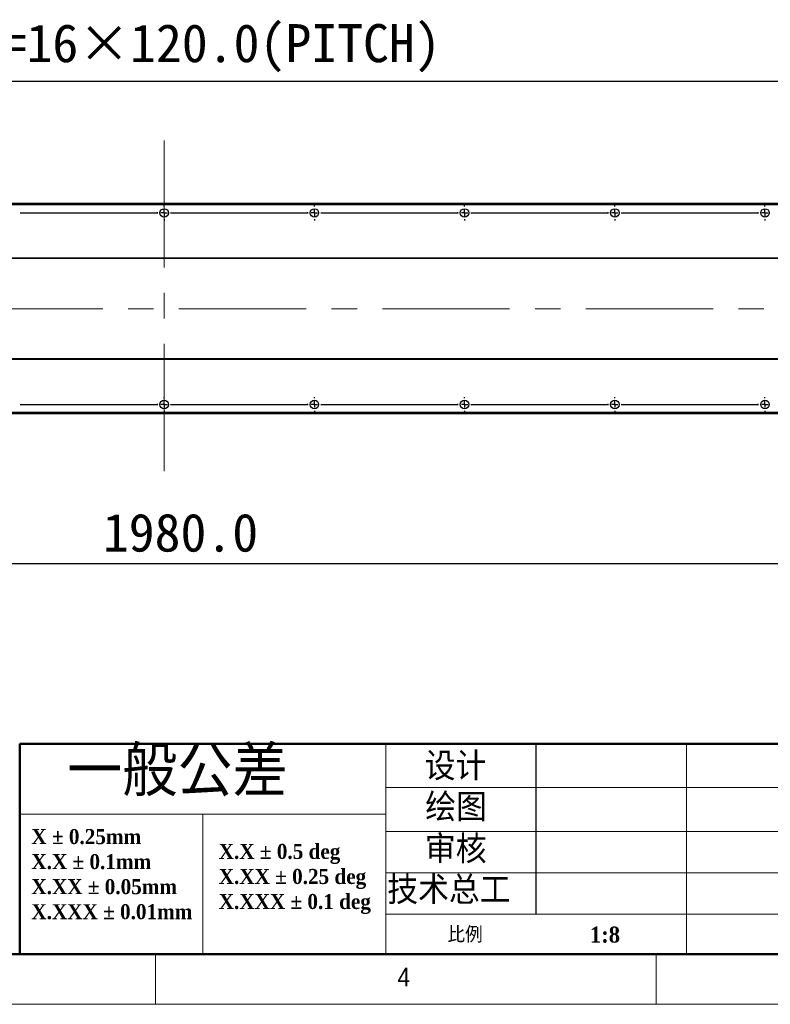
# Model space of a CAD drawing. Header units: millimetres. Extents: x 40 to 3320, y 40 to 2336.
# Tile 6 of 14: x 1172 to 1771, y 40 to 827. Entities that reach past the tile are written whole.
import ezdxf

# ---------------------------------------------------------------- set-up
doc = ezdxf.new("R2010")
doc.units = ezdxf.units.MM
doc.header["$LTSCALE"] = 8
doc.header["$PDSIZE"] = -1
doc.linetypes.add('CENTERX2', pattern=[20.32, 12.7, -2.54, 2.54, -2.54])
doc.layers.add('DIMNS', color=7, linetype='Continuous')
doc.styles.add('SLDTEXTSTYLE0', font='Gothic.ttf', dxfattribs={"width": 0.913})
doc.styles.add('SLDTEXTSTYLE1', font='timesbd.ttf', dxfattribs={"width": 0.933})
doc.styles.add('SLDTEXTSTYLE3', font='txt', dxfattribs={"bigfont": 'bigfont'})
doc.styles.add('SLDTEXTSTYLE7', font='txt')
doc.dimstyles.new('SLDDIMSTYLE3', dxfattribs={"dimtxt": 30.4, "dimasz": 16, "dimexe": 0, "dimexo": 0.0625, "dimgap": 7.6, "dimtad": 2, "dimdec": 1, "dimrnd": 1e-09, "dimzin": 4, "dimdsep": 46, "dimtxsty": 'SLDTEXTSTYLE7', "dimsah": 1, "dimcen": 0.09, "dimadec": 0, "dimazin": 1, "dimtfac": 1, "dimtdec": 1, "dimtofl": 0, "dimtmove": 0, "dimatfit": 3, "dimfxl": 0, "dimfrac": 2, "dimtolj": 1, "dimtzin": 12, "dimarcsym": 0})

# ---------------------------------------------------------------- blocks, each defined once
blk = doc.blocks.new('SW_NOTE_0')
at = {"color": 0, "linetype": 'Continuous', "lineweight": 0, "char_height": 12, "attachment_point": 1, "style": 'SLDTEXTSTYLE1'}
for s, insert in [('X.X ± 0.5 deg', (0, 15.82)), ('X.XX ± 0.25 deg', (0, -4.18)), ('X.XXX ± 0.1 deg', (0, -24.18))]:
    blk.add_mtext(s, dxfattribs=dict(at, insert=insert))
blk = doc.blocks.new('SW_NOTE_1')
at = {"color": 0, "linetype": 'Continuous', "lineweight": 0, "char_height": 12, "attachment_point": 1, "style": 'SLDTEXTSTYLE1'}
for s, insert in [('X ± 0.25mm ', (0, 15.82)), ('X.X ± 0.1mm', (0, -4.18))]:
    blk.add_mtext(s, dxfattribs=dict(at, insert=insert))
blk = doc.blocks.new('SW_NOTE_2')
at = {"color": 0, "linetype": 'Continuous', "lineweight": 0, "char_height": 12, "attachment_point": 1, "style": 'SLDTEXTSTYLE1'}
for s, insert in [('X.XX ± 0.05mm', (0, 15.82)), ('X.XXX ± 0.01mm', (0, -4.18))]:
    blk.add_mtext(s, dxfattribs=dict(at, insert=insert))
blk = doc.blocks.new('_D_24')
at = {"layer": 'DIMNS'}
for p, q in [((2276.94, 585.5), (2276.94, 384.16)), ((296.94, 578.96), (296.94, 384.16)), ((296.94, 392.16), (2276.94, 392.16))]:
    blk.add_line(p, q, dxfattribs=at)
for points in [[(296.94, 392.16), (312.94, 389.76), (312.94, 394.56)], [(2276.94, 392.16), (2260.94, 394.56), (2260.94, 389.76)]]:
    blk.add_solid(points, dxfattribs=at)
at = {"layer": 'DIMNS', "insert": (1237.94, 432.05), "char_height": 30.4, "attachment_point": 1, "style": 'SLDTEXTSTYLE7'}
blk.add_mtext('1980.0', dxfattribs=at)
blk = doc.blocks.new('_D_26')
at = {"layer": 'Defpoints', "color": 0}
for p in [(2246.94, 777.46), (326.94, 678.1), (2246.94, 678.1)]:
    blk.add_point(p, dxfattribs=at)
at = {"layer": 'DIMNS', "color": 0, "lineweight": -2}
for p, q in [((326.94, 678.17), (326.94, 777.46)), ((342.94, 777.46), (2230.94, 777.46)), ((2246.94, 678.17), (2246.94, 777.46))]:
    blk.add_line(p, q, dxfattribs=at)
at = {"layer": 'DIMNS', "color": 0}
for points in [[(342.94, 780.13), (342.94, 774.8), (326.94, 777.46)], [(2230.94, 780.13), (2230.94, 774.8), (2246.94, 777.46)]]:
    blk.add_solid(points, dxfattribs=at)
at = {"layer": 'DIMNS', "color": 0, "insert": (1270.03, 823.02), "char_height": 30.4, "attachment_point": 2, "style": 'SLDTEXTSTYLE7'}
blk.add_mtext('\\A1;1920.0=16×120.0(PITCH)', dxfattribs=at)
blk = doc.blocks.new('SW_CENTERMARKSYMBOL_2')
at = {"layer": 'DIMNS', "color": 0}
for p, q in [((-114.92, 0), (-5.08, 0)), ((-5.08, 0), (-5.94, 0)), ((0, 0), (-2.54, 0)), ((0, 0), (-2.54, 0)), ((0, 0), (-2.54, 0)), ((0, 0), (-2.54, 0)), ((0, 0), (-2.54, 0)), ((0, 0), (-2.54, 0)), ((0, 0), (-2.54, 0)), ((0, 0), (-2.54, 0)), ((0, 0), (-2.54, 0)), ((0, 5.08), (0, 5.94)), ((0, 0), (0, 2.54)), ((0, 0), (0, 2.54)), ((0, 0), (0, 2.54)), ((0, 0), (0, 2.54)), ((0, 0), (0, 2.54)), ((0, 0), (0, 2.54)), ((0, 0), (0, 2.54)), ((0, 0), (0, 2.54)), ((0, 0), (0, 2.54)), ((0, 0), (0, -2.54)), ((0, 0), (2.54, 0)), ((0, 0), (0, -2.54)), ((0, 0), (2.54, 0)), ((0, 0), (0, -2.54)), ((0, 0), (2.54, 0)), ((0, 0), (0, -2.54)), ((0, 0), (2.54, 0)), ((0, 0), (0, -2.54)), ((0, 0), (2.54, 0)), ((0, 0), (0, -2.54)), ((0, 0), (2.54, 0)), ((0, 0), (0, -2.54)), ((0, 0), (2.54, 0)), ((0, 0), (0, -2.54)), ((0, 0), (2.54, 0)), ((0, 0), (0, -2.54)), ((0, 0), (2.54, 0)), ((5.08, 0), (5.94, 0)), ((5.08, 0), (114.92, 0)), ((114.92, 0), (114.06, 0)), ((120, 0), (117.46, 0)), ((120, 0), (117.46, 0)), ((120, 0), (117.46, 0)), ((120, 0), (117.46, 0)), ((120, 0), (117.46, 0)), ((120, 0), (117.46, 0)), ((120, 0), (117.46, 0)), ((120, 0), (117.46, 0)), ((120, 5.08), (120, 5.94)), ((120, 0), (120, 2.54)), ((120, 0), (120, 2.54)), ((120, 0), (120, 2.54)), ((120, 0), (120, 2.54)), ((120, 0), (120, 2.54)), ((120, 0), (120, 2.54)), ((120, 0), (120, 2.54)), ((120, 0), (120, 2.54)), ((120, 0), (120, -2.54)), ((120, 0), (122.54, 0)), ((120, 0), (120, -2.54)), ((120, 0), (122.54, 0)), ((120, 0), (120, -2.54)), ((120, 0), (122.54, 0)), ((120, 0), (120, -2.54)), ((120, 0), (122.54, 0)), ((120, 0), (120, -2.54)), ((120, 0), (122.54, 0)), ((120, 0), (120, -2.54)), ((120, 0), (122.54, 0)), ((120, 0), (120, -2.54)), ((120, 0), (122.54, 0)), ((120, 0), (120, -2.54)), ((120, 0), (122.54, 0)), ((125.08, 0), (125.94, 0)), ((125.08, 0), (234.92, 0)), ((234.92, 0), (234.06, 0)), ((240, 0), (237.46, 0)), ((240, 0), (237.46, 0)), ((240, 0), (237.46, 0)), ((240, 0), (237.46, 0)), ((240, 0), (237.46, 0)), ((240, 0), (237.46, 0)), ((240, 0), (237.46, 0)), ((240, 5.08), (240, 5.94)), ((240, 0), (240, 2.54)), ((240, 0), (240, 2.54)), ((240, 0), (240, 2.54)), ((240, 0), (240, 2.54)), ((240, 0), (240, 2.54)), ((240, 0), (240, 2.54)), ((240, 0), (240, 2.54)), ((240, 0), (240, -2.54)), ((240, 0), (242.54, 0)), ((240, 0), (240, -2.54)), ((240, 0), (242.54, 0)), ((240, 0), (240, -2.54)), ((240, 0), (242.54, 0)), ((240, 0), (240, -2.54)), ((240, 0), (242.54, 0)), ((240, 0), (240, -2.54)), ((240, 0), (242.54, 0)), ((240, 0), (240, -2.54)), ((240, 0), (242.54, 0)), ((240, 0), (240, -2.54)), ((240, 0), (242.54, 0)), ((245.08, 0), (245.94, 0)), ((245.08, 0), (354.92, 0)), ((354.92, 0), (354.06, 0)), ((360, 0), (357.46, 0)), ((360, 0), (357.46, 0)), ((360, 0), (357.46, 0)), ((360, 0), (357.46, 0)), ((360, 0), (357.46, 0)), ((360, 0), (357.46, 0)), ((360, 5.08), (360, 5.94)), ((360, 0), (360, 2.54)), ((360, 0), (360, 2.54)), ((360, 0), (360, 2.54)), ((360, 0), (360, 2.54)), ((360, 0), (360, 2.54)), ((360, 0), (360, 2.54)), ((360, 0), (360, -2.54)), ((360, 0), (362.54, 0)), ((360, 0), (360, -2.54)), ((360, 0), (362.54, 0)), ((360, 0), (360, -2.54)), ((360, 0), (362.54, 0)), ((360, 0), (360, -2.54)), ((360, 0), (362.54, 0)), ((360, 0), (360, -2.54)), ((360, 0), (362.54, 0)), ((360, 0), (360, -2.54)), ((360, 0), (362.54, 0)), ((365.08, 0), (365.94, 0)), ((365.08, 0), (474.92, 0)), ((474.92, 0), (474.06, 0)), ((480, 0), (477.46, 0)), ((480, 0), (477.46, 0)), ((480, 0), (477.46, 0)), ((480, 0), (477.46, 0)), ((480, 0), (477.46, 0)), ((480, 5.08), (480, 5.94)), ((480, 0), (480, 2.54)), ((480, 0), (480, 2.54)), ((480, 0), (480, 2.54)), ((480, 0), (480, 2.54)), ((480, 0), (480, 2.54)), ((480, 0), (480, -2.54)), ((480, 0), (482.54, 0)), ((480, 0), (480, -2.54)), ((480, 0), (482.54, 0)), ((480, 0), (480, -2.54)), ((480, 0), (482.54, 0)), ((480, 0), (480, -2.54)), ((480, 0), (482.54, 0)), ((480, 0), (480, -2.54)), ((480, 0), (482.54, 0)), ((-114.92, 0), (-114.06, 0)), ((0, -5.08), (0, -5.94)), ((120, -5.08), (120, -5.94)), ((240, -5.08), (240, -5.94)), ((360, -5.08), (360, -5.94)), ((480, -5.08), (480, -5.94))]:
    blk.add_line(p, q, dxfattribs=at)
blk = doc.blocks.new('SW_CENTERMARKSYMBOL_3')
at = {"layer": 'DIMNS', "color": 0}
for p, q in [((-114.92, 0), (-5.08, 0)), ((-5.08, 0), (-5.94, 0)), ((0, 0), (-2.54, 0)), ((0, 0), (-2.54, 0)), ((0, 0), (-2.54, 0)), ((0, 0), (-2.54, 0)), ((0, 0), (-2.54, 0)), ((0, 0), (-2.54, 0)), ((0, 0), (-2.54, 0)), ((0, 0), (-2.54, 0)), ((0, 0), (-2.54, 0)), ((0, 5.08), (0, 5.94)), ((0, 0), (0, 2.54)), ((0, 0), (0, 2.54)), ((0, 0), (0, 2.54)), ((0, 0), (0, 2.54)), ((0, 0), (0, 2.54)), ((0, 0), (0, 2.54)), ((0, 0), (0, 2.54)), ((0, 0), (0, 2.54)), ((0, 0), (0, 2.54)), ((0, 0), (0, -2.54)), ((0, 0), (2.54, 0)), ((0, 0), (0, -2.54)), ((0, 0), (2.54, 0)), ((0, 0), (0, -2.54)), ((0, 0), (2.54, 0)), ((0, 0), (0, -2.54)), ((0, 0), (2.54, 0)), ((0, 0), (0, -2.54)), ((0, 0), (2.54, 0)), ((0, 0), (0, -2.54)), ((0, 0), (2.54, 0)), ((0, 0), (0, -2.54)), ((0, 0), (2.54, 0)), ((0, 0), (0, -2.54)), ((0, 0), (2.54, 0)), ((0, 0), (0, -2.54)), ((0, 0), (2.54, 0)), ((5.08, 0), (5.94, 0)), ((5.08, 0), (114.92, 0)), ((114.92, 0), (114.06, 0)), ((120, 0), (117.46, 0)), ((120, 0), (117.46, 0)), ((120, 0), (117.46, 0)), ((120, 0), (117.46, 0)), ((120, 0), (117.46, 0)), ((120, 0), (117.46, 0)), ((120, 0), (117.46, 0)), ((120, 0), (117.46, 0)), ((120, 5.08), (120, 5.94)), ((120, 0), (120, 2.54)), ((120, 0), (120, 2.54)), ((120, 0), (120, 2.54)), ((120, 0), (120, 2.54)), ((120, 0), (120, 2.54)), ((120, 0), (120, 2.54)), ((120, 0), (120, 2.54)), ((120, 0), (120, 2.54)), ((120, 0), (120, -2.54)), ((120, 0), (122.54, 0)), ((120, 0), (120, -2.54)), ((120, 0), (122.54, 0)), ((120, 0), (120, -2.54)), ((120, 0), (122.54, 0)), ((120, 0), (120, -2.54)), ((120, 0), (122.54, 0)), ((120, 0), (120, -2.54)), ((120, 0), (122.54, 0)), ((120, 0), (120, -2.54)), ((120, 0), (122.54, 0)), ((120, 0), (120, -2.54)), ((120, 0), (122.54, 0)), ((120, 0), (120, -2.54)), ((120, 0), (122.54, 0)), ((125.08, 0), (125.94, 0)), ((125.08, 0), (234.92, 0)), ((234.92, 0), (234.06, 0)), ((240, 0), (237.46, 0)), ((240, 0), (237.46, 0)), ((240, 0), (237.46, 0)), ((240, 0), (237.46, 0)), ((240, 0), (237.46, 0)), ((240, 0), (237.46, 0)), ((240, 0), (237.46, 0)), ((240, 5.08), (240, 5.94)), ((240, 0), (240, 2.54)), ((240, 0), (240, 2.54)), ((240, 0), (240, 2.54)), ((240, 0), (240, 2.54)), ((240, 0), (240, 2.54)), ((240, 0), (240, 2.54)), ((240, 0), (240, 2.54)), ((240, 0), (240, -2.54)), ((240, 0), (242.54, 0)), ((240, 0), (240, -2.54)), ((240, 0), (242.54, 0)), ((240, 0), (240, -2.54)), ((240, 0), (242.54, 0)), ((240, 0), (240, -2.54)), ((240, 0), (242.54, 0)), ((240, 0), (240, -2.54)), ((240, 0), (242.54, 0)), ((240, 0), (240, -2.54)), ((240, 0), (242.54, 0)), ((240, 0), (240, -2.54)), ((240, 0), (242.54, 0)), ((245.08, 0), (245.94, 0)), ((245.08, 0), (354.92, 0)), ((354.92, 0), (354.06, 0)), ((360, 0), (357.46, 0)), ((360, 0), (357.46, 0)), ((360, 0), (357.46, 0)), ((360, 0), (357.46, 0)), ((360, 0), (357.46, 0)), ((360, 0), (357.46, 0)), ((360, 5.08), (360, 5.94)), ((360, 0), (360, 2.54)), ((360, 0), (360, 2.54)), ((360, 0), (360, 2.54)), ((360, 0), (360, 2.54)), ((360, 0), (360, 2.54)), ((360, 0), (360, 2.54)), ((360, 0), (360, -2.54)), ((360, 0), (362.54, 0)), ((360, 0), (360, -2.54)), ((360, 0), (362.54, 0)), ((360, 0), (360, -2.54)), ((360, 0), (362.54, 0)), ((360, 0), (360, -2.54)), ((360, 0), (362.54, 0)), ((360, 0), (360, -2.54)), ((360, 0), (362.54, 0)), ((360, 0), (360, -2.54)), ((360, 0), (362.54, 0)), ((365.08, 0), (365.94, 0)), ((365.08, 0), (474.92, 0)), ((474.92, 0), (474.06, 0)), ((480, 0), (477.46, 0)), ((480, 0), (477.46, 0)), ((480, 0), (477.46, 0)), ((480, 0), (477.46, 0)), ((480, 0), (477.46, 0)), ((480, 5.08), (480, 5.94)), ((480, 0), (480, 2.54)), ((480, 0), (480, 2.54)), ((480, 0), (480, 2.54)), ((480, 0), (480, 2.54)), ((480, 0), (480, 2.54)), ((480, 0), (480, -2.54)), ((480, 0), (482.54, 0)), ((480, 0), (480, -2.54)), ((480, 0), (482.54, 0)), ((480, 0), (480, -2.54)), ((480, 0), (482.54, 0)), ((480, 0), (480, -2.54)), ((480, 0), (482.54, 0)), ((480, 0), (480, -2.54)), ((480, 0), (482.54, 0)), ((-114.92, 0), (-114.06, 0)), ((0, -5.08), (0, -5.94)), ((120, -5.08), (120, -5.94)), ((240, -5.08), (240, -5.94)), ((360, -5.08), (360, -5.94)), ((480, -5.08), (480, -5.94))]:
    blk.add_line(p, q, dxfattribs=at)
blk = doc.blocks.new('SW_CENTERMARKSYMBOL_4')
at = {"layer": 'DIMNS', "color": 0}
for p, q in [((725.08, 0), (725.94, 0)), ((725.08, 0), (834.92, 0)), ((834.92, 0), (834.06, 0)), ((840, 0), (837.46, 0)), ((840, 0), (837.46, 0)), ((840, 0), (837.46, 0)), ((840, 0), (837.46, 0)), ((840, 0), (837.46, 0)), ((840, 0), (837.46, 0)), ((840, 0), (837.46, 0)), ((840, 0), (837.46, 0)), ((840, 0), (837.46, 0)), ((840, 5.08), (840, 5.94)), ((840, 0), (840, 2.54)), ((840, 0), (840, 2.54)), ((840, 0), (840, 2.54)), ((840, 0), (840, 2.54)), ((840, 0), (840, 2.54)), ((840, 0), (840, 2.54)), ((840, 0), (840, 2.54)), ((840, 0), (840, 2.54)), ((840, 0), (840, 2.54)), ((840, 0), (840, -2.54)), ((840, 0), (842.54, 0)), ((840, 0), (840, -2.54)), ((840, 0), (842.54, 0)), ((840, 0), (840, -2.54)), ((840, 0), (842.54, 0)), ((840, 0), (840, -2.54)), ((840, 0), (842.54, 0)), ((840, 0), (840, -2.54)), ((840, 0), (842.54, 0)), ((840, 0), (840, -2.54)), ((840, 0), (842.54, 0)), ((840, 0), (840, -2.54)), ((840, 0), (842.54, 0)), ((840, 0), (840, -2.54)), ((840, 0), (842.54, 0)), ((840, 0), (840, -2.54)), ((840, 0), (842.54, 0)), ((845.08, 0), (845.94, 0)), ((845.08, 0), (954.92, 0)), ((954.92, 0), (954.06, 0)), ((960, 0), (957.46, 0)), ((960, 0), (957.46, 0)), ((960, 0), (957.46, 0)), ((960, 0), (957.46, 0)), ((960, 0), (957.46, 0)), ((960, 0), (957.46, 0)), ((960, 0), (957.46, 0)), ((960, 0), (957.46, 0)), ((960, 5.08), (960, 5.94)), ((960, 0), (960, 2.54)), ((960, 0), (960, 2.54)), ((960, 0), (960, 2.54)), ((960, 0), (960, 2.54)), ((960, 0), (960, 2.54)), ((960, 0), (960, 2.54)), ((960, 0), (960, 2.54)), ((960, 0), (960, 2.54)), ((960, 0), (960, -2.54)), ((960, 0), (962.54, 0)), ((960, 0), (960, -2.54)), ((960, 0), (962.54, 0)), ((960, 0), (960, -2.54)), ((960, 0), (962.54, 0)), ((960, 0), (960, -2.54)), ((960, 0), (962.54, 0)), ((960, 0), (960, -2.54)), ((960, 0), (962.54, 0)), ((960, 0), (960, -2.54)), ((960, 0), (962.54, 0)), ((960, 0), (960, -2.54)), ((960, 0), (962.54, 0)), ((960, 0), (960, -2.54)), ((960, 0), (962.54, 0)), ((965.08, 0), (965.94, 0)), ((965.08, 0), (1074.92, 0)), ((1074.92, 0), (1074.06, 0)), ((1080, 0), (1077.46, 0)), ((1080, 0), (1077.46, 0)), ((1080, 0), (1077.46, 0)), ((1080, 0), (1077.46, 0)), ((1080, 0), (1077.46, 0)), ((1080, 0), (1077.46, 0)), ((1080, 0), (1077.46, 0)), ((1080, 5.08), (1080, 5.94)), ((1080, 0), (1080, 2.54)), ((1080, 0), (1080, 2.54)), ((1080, 0), (1080, 2.54)), ((1080, 0), (1080, 2.54)), ((1080, 0), (1080, 2.54)), ((1080, 0), (1080, 2.54)), ((1080, 0), (1080, 2.54)), ((1080, 0), (1080, -2.54)), ((1080, 0), (1082.54, 0)), ((1080, 0), (1080, -2.54)), ((1080, 0), (1082.54, 0)), ((1080, 0), (1080, -2.54)), ((1080, 0), (1082.54, 0)), ((1080, 0), (1080, -2.54)), ((1080, 0), (1082.54, 0)), ((1080, 0), (1080, -2.54)), ((1080, 0), (1082.54, 0)), ((1080, 0), (1080, -2.54)), ((1080, 0), (1082.54, 0)), ((1080, 0), (1080, -2.54)), ((1080, 0), (1082.54, 0)), ((1085.08, 0), (1085.94, 0)), ((1085.08, 0), (1194.92, 0)), ((1194.92, 0), (1194.06, 0)), ((1200, 0), (1197.46, 0)), ((1200, 0), (1197.46, 0)), ((1200, 0), (1197.46, 0)), ((1200, 0), (1197.46, 0)), ((1200, 0), (1197.46, 0)), ((1200, 0), (1197.46, 0)), ((1200, 5.08), (1200, 5.94)), ((1200, 0), (1200, 2.54)), ((1200, 0), (1200, 2.54)), ((1200, 0), (1200, 2.54)), ((1200, 0), (1200, 2.54)), ((1200, 0), (1200, 2.54)), ((1200, 0), (1200, 2.54)), ((1200, 0), (1200, -2.54)), ((1200, 0), (1202.54, 0)), ((1200, 0), (1200, -2.54)), ((1200, 0), (1202.54, 0)), ((1200, 0), (1200, -2.54)), ((1200, 0), (1202.54, 0)), ((1200, 0), (1200, -2.54)), ((1200, 0), (1202.54, 0)), ((1200, 0), (1200, -2.54)), ((1200, 0), (1202.54, 0)), ((1200, 0), (1200, -2.54)), ((1200, 0), (1202.54, 0)), ((1205.08, 0), (1205.94, 0)), ((1205.08, 0), (1314.92, 0)), ((1314.92, 0), (1314.06, 0)), ((1320, 0), (1317.46, 0)), ((1320, 0), (1317.46, 0)), ((1320, 0), (1317.46, 0)), ((1320, 0), (1317.46, 0)), ((1320, 0), (1317.46, 0)), ((1320, 5.08), (1320, 5.94)), ((1320, 0), (1320, 2.54)), ((1320, 0), (1320, 2.54)), ((1320, 0), (1320, 2.54)), ((1320, 0), (1320, 2.54)), ((1320, 0), (1320, 2.54)), ((1320, 0), (1320, -2.54)), ((1320, 0), (1322.54, 0)), ((1320, 0), (1320, -2.54)), ((1320, 0), (1322.54, 0)), ((1320, 0), (1320, -2.54)), ((1320, 0), (1322.54, 0)), ((1320, 0), (1320, -2.54)), ((1320, 0), (1322.54, 0)), ((1320, 0), (1320, -2.54)), ((1320, 0), (1322.54, 0)), ((840, -5.08), (840, -5.94)), ((960, -5.08), (960, -5.94)), ((1080, -5.08), (1080, -5.94)), ((1200, -5.08), (1200, -5.94)), ((1320, -5.08), (1320, -5.94))]:
    blk.add_line(p, q, dxfattribs=at)
blk = doc.blocks.new('SW_CENTERMARKSYMBOL_5')
at = {"layer": 'DIMNS', "color": 0}
for p, q in [((-114.92, 0), (-5.08, 0)), ((-5.08, 0), (-5.94, 0)), ((0, 0), (-2.54, 0)), ((0, 0), (-2.54, 0)), ((0, 0), (-2.54, 0)), ((0, 0), (-2.54, 0)), ((0, 0), (-2.54, 0)), ((0, 0), (-2.54, 0)), ((0, 0), (-2.54, 0)), ((0, 0), (-2.54, 0)), ((0, 0), (-2.54, 0)), ((0, 5.08), (0, 5.94)), ((0, 0), (0, 2.54)), ((0, 0), (0, 2.54)), ((0, 0), (0, 2.54)), ((0, 0), (0, 2.54)), ((0, 0), (0, 2.54)), ((0, 0), (0, 2.54)), ((0, 0), (0, 2.54)), ((0, 0), (0, 2.54)), ((0, 0), (0, 2.54)), ((0, 0), (0, -2.54)), ((0, 0), (2.54, 0)), ((0, 0), (0, -2.54)), ((0, 0), (2.54, 0)), ((0, 0), (0, -2.54)), ((0, 0), (2.54, 0)), ((0, 0), (0, -2.54)), ((0, 0), (2.54, 0)), ((0, 0), (0, -2.54)), ((0, 0), (2.54, 0)), ((0, 0), (0, -2.54)), ((0, 0), (2.54, 0)), ((0, 0), (0, -2.54)), ((0, 0), (2.54, 0)), ((0, 0), (0, -2.54)), ((0, 0), (2.54, 0)), ((0, 0), (0, -2.54)), ((0, 0), (2.54, 0)), ((5.08, 0), (5.94, 0)), ((5.08, 0), (114.92, 0)), ((114.92, 0), (114.06, 0)), ((120, 0), (117.46, 0)), ((120, 0), (117.46, 0)), ((120, 0), (117.46, 0)), ((120, 0), (117.46, 0)), ((120, 0), (117.46, 0)), ((120, 0), (117.46, 0)), ((120, 0), (117.46, 0)), ((120, 0), (117.46, 0)), ((120, 5.08), (120, 5.94)), ((120, 0), (120, 2.54)), ((120, 0), (120, 2.54)), ((120, 0), (120, 2.54)), ((120, 0), (120, 2.54)), ((120, 0), (120, 2.54)), ((120, 0), (120, 2.54)), ((120, 0), (120, 2.54)), ((120, 0), (120, 2.54)), ((120, 0), (120, -2.54)), ((120, 0), (122.54, 0)), ((120, 0), (120, -2.54)), ((120, 0), (122.54, 0)), ((120, 0), (120, -2.54)), ((120, 0), (122.54, 0)), ((120, 0), (120, -2.54)), ((120, 0), (122.54, 0)), ((120, 0), (120, -2.54)), ((120, 0), (122.54, 0)), ((120, 0), (120, -2.54)), ((120, 0), (122.54, 0)), ((120, 0), (120, -2.54)), ((120, 0), (122.54, 0)), ((120, 0), (120, -2.54)), ((120, 0), (122.54, 0)), ((125.08, 0), (125.94, 0)), ((125.08, 0), (234.92, 0)), ((234.92, 0), (234.06, 0)), ((240, 0), (237.46, 0)), ((240, 0), (237.46, 0)), ((240, 0), (237.46, 0)), ((240, 0), (237.46, 0)), ((240, 0), (237.46, 0)), ((240, 0), (237.46, 0)), ((240, 0), (237.46, 0)), ((240, 5.08), (240, 5.94)), ((240, 0), (240, 2.54)), ((240, 0), (240, 2.54)), ((240, 0), (240, 2.54)), ((240, 0), (240, 2.54)), ((240, 0), (240, 2.54)), ((240, 0), (240, 2.54)), ((240, 0), (240, 2.54)), ((240, 0), (240, -2.54)), ((240, 0), (242.54, 0)), ((240, 0), (240, -2.54)), ((240, 0), (242.54, 0)), ((240, 0), (240, -2.54)), ((240, 0), (242.54, 0)), ((240, 0), (240, -2.54)), ((240, 0), (242.54, 0)), ((240, 0), (240, -2.54)), ((240, 0), (242.54, 0)), ((240, 0), (240, -2.54)), ((240, 0), (242.54, 0)), ((240, 0), (240, -2.54)), ((240, 0), (242.54, 0)), ((245.08, 0), (245.94, 0)), ((245.08, 0), (354.92, 0)), ((354.92, 0), (354.06, 0)), ((360, 0), (357.46, 0)), ((360, 0), (357.46, 0)), ((360, 0), (357.46, 0)), ((360, 0), (357.46, 0)), ((360, 0), (357.46, 0)), ((360, 0), (357.46, 0)), ((360, 5.08), (360, 5.94)), ((360, 0), (360, 2.54)), ((360, 0), (360, 2.54)), ((360, 0), (360, 2.54)), ((360, 0), (360, 2.54)), ((360, 0), (360, 2.54)), ((360, 0), (360, 2.54)), ((360, 0), (360, -2.54)), ((360, 0), (362.54, 0)), ((360, 0), (360, -2.54)), ((360, 0), (362.54, 0)), ((360, 0), (360, -2.54)), ((360, 0), (362.54, 0)), ((360, 0), (360, -2.54)), ((360, 0), (362.54, 0)), ((360, 0), (360, -2.54)), ((360, 0), (362.54, 0)), ((360, 0), (360, -2.54)), ((360, 0), (362.54, 0)), ((365.08, 0), (365.94, 0)), ((365.08, 0), (474.92, 0)), ((474.92, 0), (474.06, 0)), ((480, 0), (477.46, 0)), ((480, 0), (477.46, 0)), ((480, 0), (477.46, 0)), ((480, 0), (477.46, 0)), ((480, 0), (477.46, 0)), ((480, 5.08), (480, 5.94)), ((480, 0), (480, 2.54)), ((480, 0), (480, 2.54)), ((480, 0), (480, 2.54)), ((480, 0), (480, 2.54)), ((480, 0), (480, 2.54)), ((480, 0), (480, -2.54)), ((480, 0), (482.54, 0)), ((480, 0), (480, -2.54)), ((480, 0), (482.54, 0)), ((480, 0), (480, -2.54)), ((480, 0), (482.54, 0)), ((480, 0), (480, -2.54)), ((480, 0), (482.54, 0)), ((480, 0), (480, -2.54)), ((480, 0), (482.54, 0)), ((-114.92, 0), (-114.06, 0)), ((0, -5.08), (0, -5.94)), ((120, -5.08), (120, -5.94)), ((240, -5.08), (240, -5.94)), ((360, -5.08), (360, -5.94)), ((480, -5.08), (480, -5.94))]:
    blk.add_line(p, q, dxfattribs=at)
blk = doc.blocks.new('SW_CENTERMARKSYMBOL_6')
at = {"layer": 'DIMNS', "color": 0}
for p, q in [((-840, 5.08), (-840, 5.94)), ((-840, 0), (-840, 2.54)), ((-840, 0), (-840, 2.54)), ((-840, 0), (-840, 2.54)), ((-840, 0), (-840, 2.54)), ((-840, 0), (-840, 2.54)), ((-840, 0), (-840, 2.54)), ((-840, 0), (-840, 2.54)), ((-840, 0), (-840, 2.54)), ((-840, 0), (-840, 2.54)), ((-720, 5.08), (-720, 5.94)), ((-720, 0), (-720, 2.54)), ((-720, 0), (-720, 2.54)), ((-720, 0), (-720, 2.54)), ((-720, 0), (-720, 2.54)), ((-720, 0), (-720, 2.54)), ((-720, 0), (-720, 2.54)), ((-720, 0), (-720, 2.54)), ((-720, 0), (-720, 2.54)), ((-600, 5.08), (-600, 5.94)), ((-600, 0), (-600, 2.54)), ((-600, 0), (-600, 2.54)), ((-600, 0), (-600, 2.54)), ((-600, 0), (-600, 2.54)), ((-600, 0), (-600, 2.54)), ((-600, 0), (-600, 2.54)), ((-600, 0), (-600, 2.54)), ((-480, 5.08), (-480, 5.94)), ((-480, 0), (-480, 2.54)), ((-480, 0), (-480, 2.54)), ((-480, 0), (-480, 2.54)), ((-480, 0), (-480, 2.54)), ((-480, 0), (-480, 2.54)), ((-480, 0), (-480, 2.54)), ((-360, 5.08), (-360, 5.94)), ((-360, 0), (-360, 2.54)), ((-360, 0), (-360, 2.54)), ((-360, 0), (-360, 2.54)), ((-360, 0), (-360, 2.54)), ((-360, 0), (-360, 2.54)), ((-954.92, 0), (-954.06, 0)), ((-954.92, 0), (-845.08, 0)), ((-845.08, 0), (-845.94, 0)), ((-840, 0), (-842.54, 0)), ((-840, 0), (-842.54, 0)), ((-840, 0), (-842.54, 0)), ((-840, 0), (-842.54, 0)), ((-840, 0), (-842.54, 0)), ((-840, 0), (-842.54, 0)), ((-840, 0), (-842.54, 0)), ((-840, 0), (-842.54, 0)), ((-840, 0), (-842.54, 0)), ((-840, 0), (-840, -2.54)), ((-840, 0), (-837.46, 0)), ((-840, 0), (-840, -2.54)), ((-840, 0), (-837.46, 0)), ((-840, 0), (-840, -2.54)), ((-840, 0), (-837.46, 0)), ((-840, 0), (-840, -2.54)), ((-840, 0), (-837.46, 0)), ((-840, 0), (-840, -2.54)), ((-840, 0), (-837.46, 0)), ((-840, 0), (-840, -2.54)), ((-840, 0), (-837.46, 0)), ((-840, 0), (-840, -2.54)), ((-840, 0), (-837.46, 0)), ((-840, 0), (-840, -2.54)), ((-840, 0), (-837.46, 0)), ((-840, 0), (-840, -2.54)), ((-840, 0), (-837.46, 0)), ((-840, -5.08), (-840, -5.94)), ((-834.92, 0), (-834.06, 0)), ((-834.92, 0), (-725.08, 0)), ((-725.08, 0), (-725.94, 0)), ((-720, 0), (-722.54, 0)), ((-720, 0), (-722.54, 0)), ((-720, 0), (-722.54, 0)), ((-720, 0), (-722.54, 0)), ((-720, 0), (-722.54, 0)), ((-720, 0), (-722.54, 0)), ((-720, 0), (-722.54, 0)), ((-720, 0), (-722.54, 0)), ((-720, 0), (-720, -2.54)), ((-720, 0), (-717.46, 0)), ((-720, 0), (-720, -2.54)), ((-720, 0), (-717.46, 0)), ((-720, 0), (-720, -2.54)), ((-720, 0), (-717.46, 0)), ((-720, 0), (-720, -2.54)), ((-720, 0), (-717.46, 0)), ((-720, 0), (-720, -2.54)), ((-720, 0), (-717.46, 0)), ((-720, 0), (-720, -2.54)), ((-720, 0), (-717.46, 0)), ((-720, 0), (-720, -2.54)), ((-720, 0), (-717.46, 0)), ((-720, 0), (-720, -2.54)), ((-720, 0), (-717.46, 0)), ((-720, -5.08), (-720, -5.94)), ((-714.92, 0), (-714.06, 0)), ((-714.92, 0), (-605.08, 0)), ((-605.08, 0), (-605.94, 0)), ((-600, 0), (-602.54, 0)), ((-600, 0), (-602.54, 0)), ((-600, 0), (-602.54, 0)), ((-600, 0), (-602.54, 0)), ((-600, 0), (-602.54, 0)), ((-600, 0), (-602.54, 0)), ((-600, 0), (-602.54, 0)), ((-600, 0), (-600, -2.54)), ((-600, 0), (-597.46, 0)), ((-600, 0), (-600, -2.54)), ((-600, 0), (-597.46, 0)), ((-600, 0), (-600, -2.54)), ((-600, 0), (-597.46, 0)), ((-600, 0), (-600, -2.54)), ((-600, 0), (-597.46, 0)), ((-600, 0), (-600, -2.54)), ((-600, 0), (-597.46, 0)), ((-600, 0), (-600, -2.54)), ((-600, 0), (-597.46, 0)), ((-600, 0), (-600, -2.54)), ((-600, 0), (-597.46, 0)), ((-600, -5.08), (-600, -5.94)), ((-594.92, 0), (-594.06, 0)), ((-594.92, 0), (-485.08, 0)), ((-485.08, 0), (-485.94, 0)), ((-480, 0), (-482.54, 0)), ((-480, 0), (-482.54, 0)), ((-480, 0), (-482.54, 0)), ((-480, 0), (-482.54, 0)), ((-480, 0), (-482.54, 0)), ((-480, 0), (-482.54, 0)), ((-480, 0), (-480, -2.54)), ((-480, 0), (-477.46, 0)), ((-480, 0), (-480, -2.54)), ((-480, 0), (-477.46, 0)), ((-480, 0), (-480, -2.54)), ((-480, 0), (-477.46, 0)), ((-480, 0), (-480, -2.54)), ((-480, 0), (-477.46, 0)), ((-480, 0), (-480, -2.54)), ((-480, 0), (-477.46, 0)), ((-480, 0), (-480, -2.54)), ((-480, 0), (-477.46, 0)), ((-480, -5.08), (-480, -5.94)), ((-474.92, 0), (-474.06, 0)), ((-474.92, 0), (-365.08, 0)), ((-365.08, 0), (-365.94, 0)), ((-360, 0), (-362.54, 0)), ((-360, 0), (-362.54, 0)), ((-360, 0), (-362.54, 0)), ((-360, 0), (-362.54, 0)), ((-360, 0), (-362.54, 0)), ((-360, 0), (-360, -2.54)), ((-360, 0), (-357.46, 0)), ((-360, 0), (-360, -2.54)), ((-360, 0), (-357.46, 0)), ((-360, 0), (-360, -2.54)), ((-360, 0), (-357.46, 0)), ((-360, 0), (-360, -2.54)), ((-360, 0), (-357.46, 0)), ((-360, 0), (-360, -2.54)), ((-360, 0), (-357.46, 0)), ((-360, -5.08), (-360, -5.94))]:
    blk.add_line(p, q, dxfattribs=at)

msp = doc.modelspace()

# ---------------------------------------------------------------- linework, layer by layer
at = {"color": 7, "linetype": 'Continuous', "lineweight": 25}
for p, q in [((2324.94, 679.66), (248.94, 679.66)), ((2324.94, 678.66), (248.94, 678.66)), ((2324.94, 636.16), (248.94, 636.16)), ((2324.94, 635.66), (248.94, 635.66)), ((2324.94, 555.66), (248.94, 555.66)), ((2324.94, 555.16), (248.94, 555.16)), ((2324.94, 512.66), (248.94, 512.66)), ((2324.94, 511.66), (248.94, 511.66))]:
    msp.add_line(p, q, dxfattribs=at)
at = {"color": 7, "linetype": 'Continuous', "lineweight": 50}
for p, q in [((1171.76, 248), (1171.76, 80)), ((1171.76, 248), (1464, 248)), ((3280, 248), (1464, 248)), ((80, 80), (3280, 80))]:
    msp.add_line(p, q, dxfattribs=at)
at = {"color": 7, "linetype": 'Continuous', "lineweight": 18}
for p, q in [((1464, 248), (1464, 220)), ((1464, 192), (1464, 248)), ((1464, 220), (1464, 248)), ((1704.34, 248), (1704.34, 80)), ((1464, 192), (1464, 220)), ((1464, 213.26), (2201.48, 213.26)), ((1464, 192), (1171.76, 192)), ((1317.88, 192), (1317.88, 80)), ((1464, 192), (1464, 80)), ((1464, 178.04), (2201.48, 178.04)), ((1464, 145.04), (2201.48, 145.04)), ((2201.48, 112.05), (1464, 112.05)), ((80, 80), (3280, 80)), ((984, 80), (3280, 80)), ((1280, 40), (1280, 80)), ((1680, 40), (1680, 80)), ((40, 40), (3320, 40))]:
    msp.add_line(p, q, dxfattribs=at)
at = {"color": 7, "linetype": 'Continuous', "lineweight": 25}
for centre in [(1286.94, 672.16), (1406.94, 672.16), (1526.94, 672.16), (1646.94, 672.16), (1766.94, 672.16), (1286.94, 519.16), (1406.94, 519.16), (1526.94, 519.16), (1646.94, 519.16), (1766.94, 519.16)]:
    msp.add_circle(centre, 3.4, dxfattribs=at)
at = {"layer": 'DIMNS', "linetype": 'CENTERX2', "lineweight": 18}
for p, q in [((1286.94, 730.16), (1286.94, 461.16)), ((2375.74, 595.66), (198.14, 595.66))]:
    msp.add_line(p, q, dxfattribs=at)
at = {"layer": 'DIMNS', "color": 7}
msp.add_line((1584.2, 112.05), (1584.2, 248), dxfattribs=at)

# ---------------------------------------------------------------- block references
at = {"color": 7, "linetype": 'Continuous', "lineweight": 0}
for name, p in [('SW_NOTE_1', (1180.87, 164.17)), ('SW_NOTE_0', (1330.56, 152.31)), ('SW_NOTE_2', (1180.87, 124.17))]:
    msp.add_blockref(name, p, dxfattribs=at)
at = {"layer": 'DIMNS'}
for name, p in [('SW_CENTERMARKSYMBOL_2', (1286.94, 672.16)), ('SW_CENTERMARKSYMBOL_3', (1286.94, 672.16)), ('SW_CENTERMARKSYMBOL_4', (446.94, 672.16)), ('SW_CENTERMARKSYMBOL_5', (1286.94, 519.16)), ('SW_CENTERMARKSYMBOL_6', (2126.94, 519.16))]:
    msp.add_blockref(name, p, dxfattribs=at)

# ---------------------------------------------------------------- texts
at = {"color": 7, "linetype": 'Continuous', "lineweight": 0, "attachment_point": 1}
for s, insert, char_height, style in [('一般公差', (1209.54, 246.35), 40, 'SLDTEXTSTYLE3'), ('设计', (1495.03, 241.38), 22.4, 'SLDTEXTSTYLE3'), ('绘图', (1495.5, 208.53), 22.4, 'SLDTEXTSTYLE3'), ('审核', (1495.24, 175.11), 22.4, 'SLDTEXTSTYLE3'), ('技术总工', (1465.17, 142.4), 22.4, 'SLDTEXTSTYLE3'), ('比例', (1513.26, 102.09), 12.8, 'SLDTEXTSTYLE3'), ('1:8', (1627.08, 102.08), 12.8, 'SLDTEXTSTYLE1'), ('4', (1473.33, 69.17), 14.82, 'SLDTEXTSTYLE0')]:
    msp.add_mtext(s, dxfattribs=dict(at, insert=insert, char_height=char_height, style=style))

# ---------------------------------------------------------------- dimensions: what is measured, and where the dimension line sits
at = {"layer": 'DIMNS'}
dim = msp.add_linear_dim(base=(2246.94, 777.46), p1=(326.94, 678.1), p2=(2246.94, 678.1), text='<>=16×120.0(PITCH)', dimstyle='SLDDIMSTYLE3', dxfattribs=at)
dim.commit()
dim.dimension.update_dxf_attribs({"geometry": '_D_26', "text_midpoint": (1270.03, 777.46), "dimtype": 160})
dim = msp.add_linear_dim(base=(2276.94, 392.16), p1=(296.94, 589.12), p2=(2276.94, 595.66), angle=0, dimstyle='SLDDIMSTYLE3', dxfattribs=at)
dim.commit()
dim.dimension.update_dxf_attribs({"geometry": '_D_24', "text_midpoint": (1297.34, 392.16), "dimtype": 160})

doc.saveas('drawing.dxf')
